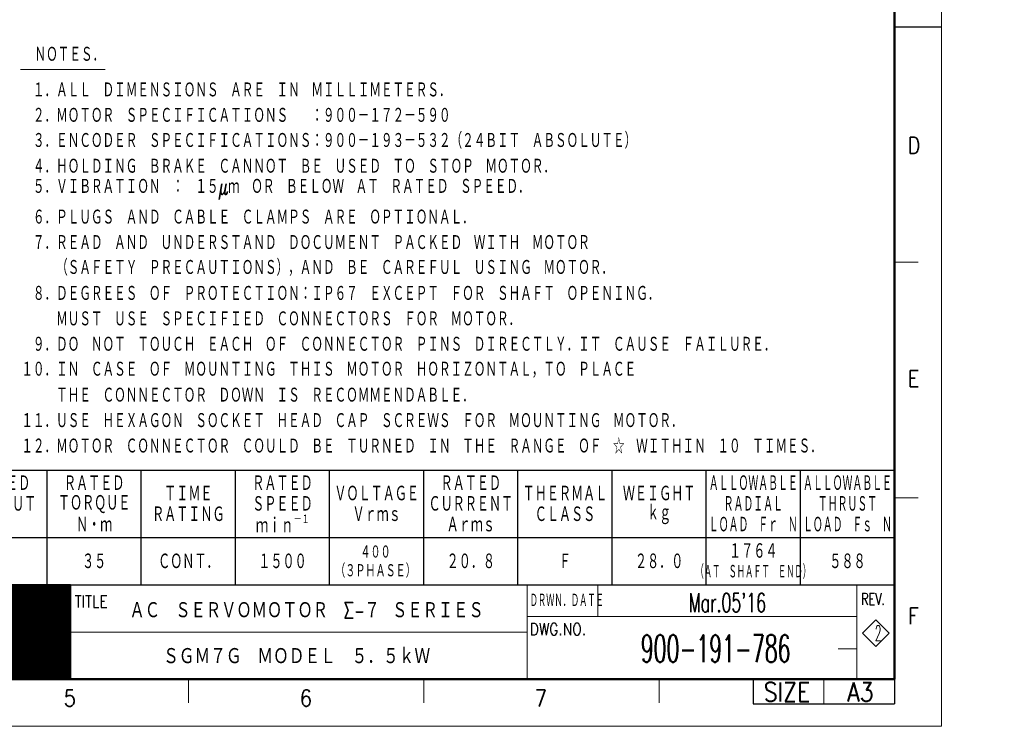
# Model space of a CAD drawing. Header units: millimetres. Extents: x 0 to 1733, y 0 to 1188.
# Tile 134 of 154: x 897 to 1733, y 0 to 600. Entities that reach past the tile are written whole.
import ezdxf

# ---------------------------------------------------------------- set-up
doc = ezdxf.new("R2010")
doc.units = ezdxf.units.MM
doc.header["$LTSCALE"] = 0.727559
doc.layers.add('NoLayerName_001', color=7, linetype='Continuous')
doc.styles.get("Standard").update_dxf_attribs({"font": 'txt', "bigfont": 'extfont2'})

# ---------------------------------------------------------------- blocks, each defined once
blk = doc.blocks.new('JZB_0007')
at = {"layer": 'NoLayerName_001', "color": 3, "lineweight": 13}
for s, insert, char_height, attachment_point in [("\\A1;\\W0.6136;Mar.05'16", (237.32, 14.64), 4, 5), ('\\A1;\\W0.5625;H.KATO', (84.82, 14.64), 3.27, 5), ('\\A1;\\W0.8099;ＡＣ\u3000ＳＥＲＶＯＭＯＴＯＲ\u3000Σ-７ ＳＥＲＩＥＳ', (110.32, 13.01), 3.64, 4), ('\\A1;\\W0.5714;T.HIROSE', (84.82, 8.14), 3.27, 5), ('\\A1;\\W0.5000;2', (269.32, 8.14), 3.27, 5), ('\\A1;\\W0.5500;900-191-786', (234.82, 4.89), 5.82, 5), ('\\A1;\\W0.8333;ＳＧＭ７Ｇ\u3000ＭＯＤＥＬ\u3000５．５ｋＷ', (145.82, 3.26), 3.64, 5), ('\\A1;\\W0.6000;K.AOKI', (84.82, 1.64), 3.27, 5)]:
    blk.add_mtext(s, dxfattribs=dict(at, insert=insert, char_height=char_height, attachment_point=attachment_point))
blk = doc.blocks.new('*X122')
at = {"color": 7, "linetype": 'Continuous', "lineweight": 13}
for p, q in [((0, 19.8), (40, 19.8)), ((0, 19.65), (40, 19.65)), ((0, 19.5), (40, 19.5)), ((0, 19.35), (40, 19.35)), ((0, 19.2), (40, 19.2)), ((0, 19.05), (40, 19.05)), ((0, 18.9), (40, 18.9)), ((0, 18.75), (40, 18.75)), ((0, 18.6), (40, 18.6)), ((0, 18.45), (40, 18.45)), ((0, 18.3), (40, 18.3)), ((0, 18.15), (40, 18.15)), ((0, 18), (40, 18)), ((0, 17.85), (40, 17.85)), ((0, 17.7), (40, 17.7)), ((0, 17.55), (40, 17.55)), ((0, 17.4), (40, 17.4)), ((0, 17.25), (40, 17.25)), ((0, 17.1), (40, 17.1)), ((0, 16.95), (40, 16.95)), ((0, 16.8), (40, 16.8)), ((0, 16.65), (40, 16.65)), ((0, 16.5), (40, 16.5)), ((0, 16.35), (40, 16.35)), ((0, 16.2), (40, 16.2)), ((0, 16.05), (40, 16.05)), ((0, 15.9), (40, 15.9)), ((0, 15.75), (40, 15.75)), ((0, 15.6), (40, 15.6)), ((0, 15.45), (40, 15.45)), ((0, 15.3), (40, 15.3)), ((0, 15.15), (40, 15.15)), ((0, 15), (40, 15)), ((0, 14.85), (40, 14.85)), ((0, 14.7), (40, 14.7)), ((0, 14.55), (40, 14.55)), ((0, 14.4), (40, 14.4)), ((0, 14.25), (40, 14.25)), ((0, 14.1), (40, 14.1)), ((0, 13.95), (40, 13.95)), ((0, 13.8), (40, 13.8)), ((0, 13.65), (40, 13.65)), ((0, 13.5), (40, 13.5)), ((0, 13.35), (40, 13.35)), ((0, 13.2), (40, 13.2)), ((0, 13.05), (40, 13.05)), ((0, 12.9), (40, 12.9)), ((0, 12.75), (40, 12.75)), ((0, 12.6), (40, 12.6)), ((0, 12.45), (40, 12.45)), ((0, 12.3), (40, 12.3)), ((0, 12.15), (40, 12.15)), ((0, 12), (40, 12)), ((0, 11.85), (40, 11.85)), ((0, 11.7), (40, 11.7)), ((0, 11.55), (40, 11.55)), ((0, 11.4), (40, 11.4)), ((0, 11.25), (40, 11.25)), ((0, 11.1), (40, 11.1)), ((0, 10.95), (40, 10.95)), ((0, 10.8), (40, 10.8)), ((0, 10.65), (40, 10.65)), ((0, 10.5), (40, 10.5)), ((0, 10.35), (40, 10.35)), ((0, 10.2), (40, 10.2)), ((0, 10.05), (40, 10.05)), ((0, 9.9), (40, 9.9)), ((0, 9.75), (40, 9.75)), ((0, 9.6), (40, 9.6)), ((0, 9.45), (40, 9.45)), ((0, 9.3), (40, 9.3)), ((0, 9.15), (40, 9.15)), ((0, 9), (40, 9)), ((0, 8.85), (40, 8.85)), ((0, 8.7), (40, 8.7)), ((0, 8.55), (40, 8.55)), ((0, 8.4), (40, 8.4)), ((0, 8.25), (40, 8.25)), ((0, 8.1), (40, 8.1)), ((0, 7.95), (40, 7.95)), ((0, 7.8), (40, 7.8)), ((0, 7.65), (40, 7.65)), ((0, 7.5), (40, 7.5)), ((0, 7.35), (40, 7.35)), ((0, 7.2), (40, 7.2)), ((0, 7.05), (40, 7.05)), ((0, 6.9), (40, 6.9)), ((0, 6.75), (40, 6.75)), ((0, 6.6), (40, 6.6)), ((0, 6.45), (40, 6.45)), ((0, 6.3), (40, 6.3)), ((0, 6.15), (40, 6.15)), ((0, 6), (40, 6)), ((0, 5.85), (40, 5.85)), ((0, 5.7), (40, 5.7)), ((0, 5.55), (40, 5.55)), ((0, 5.4), (40, 5.4)), ((0, 5.25), (40, 5.25)), ((0, 5.1), (40, 5.1)), ((0, 4.95), (40, 4.95)), ((0, 4.8), (40, 4.8)), ((0, 4.65), (40, 4.65)), ((0, 4.5), (40, 4.5)), ((0, 4.35), (40, 4.35)), ((0, 4.2), (40, 4.2)), ((0, 4.05), (40, 4.05)), ((0, 3.9), (40, 3.9)), ((0, 3.75), (40, 3.75)), ((0, 3.6), (40, 3.6)), ((0, 3.45), (40, 3.45)), ((0, 3.3), (40, 3.3)), ((0, 3.15), (40, 3.15)), ((0, 3), (40, 3)), ((0, 2.85), (40, 2.85)), ((0, 2.7), (40, 2.7)), ((0, 2.55), (40, 2.55)), ((0, 2.4), (40, 2.4)), ((0, 2.25), (40, 2.25)), ((0, 2.1), (40, 2.1)), ((0, 1.95), (40, 1.95)), ((0, 1.8), (40, 1.8)), ((0, 1.65), (40, 1.65)), ((0, 1.5), (40, 1.5)), ((0, 1.35), (40, 1.35)), ((0, 1.2), (40, 1.2)), ((0, 1.05), (40, 1.05)), ((0, 0.9), (40, 0.9)), ((0, 0.75), (40, 0.75)), ((0, 0.6), (40, 0.6)), ((0, 0.45), (40, 0.45)), ((0, 0.3), (40, 0.3)), ((0, 0.15), (40, 0.15)), ((0, 0), (40, 0))]:
    blk.add_line(p, q, dxfattribs=at)
blk = doc.blocks.new('JZB_0009')
at = {"layer": 'NoLayerName_001', "color": 7, "linetype": 'Continuous', "lineweight": 25}
for p, q in [((210, 20), (170, 20)), ((210, 20), (210, 0)), ((170, 0), (210, 0))]:
    blk.add_line(p, q, dxfattribs=at)
blk.add_blockref('*X122', (170, 0.05))

msp = doc.modelspace()

# ---------------------------------------------------------------- linework, layer by layer
at = {"layer": 'NoLayerName_001', "color": 7, "linetype": 'Continuous', "lineweight": 13}
for p, q in [((1680, 0), (1680, 1188)), ((1387.99999897, 93.3332), (1387.99999984, 120)), ((1624.17991087, 90.47327367), (1612.86620238, 79.15956517)), ((1635.49361937, 79.15956517), (1624.17991087, 90.47327367)), ((1612.86620238, 79.15956517), (1624.17991087, 67.84585667)), ((1624.17991087, 67.84585667), (1635.49361937, 79.15956517)), ((1580, 40), (1580, 19.15956417)), ((1680, 0), (0, 0))]:
    msp.add_line(p, q, dxfattribs=at)
at = {"layer": 'NoLayerName_001', "color": 7, "linetype": 'Continuous', "lineweight": 50}
for p, q in [((1640, 1148), (1640, 40)), ((1640, 40), (100, 40))]:
    msp.add_line(p, q, dxfattribs=at)
at = {"layer": 'NoLayerName_001', "color": 7, "linetype": 'Continuous', "lineweight": 25}
for p, q in [((1640, 594), (1680, 594)), ((660.00004622, 217.59998831), (1639.999959, 217.59998831)), ((920.00002308, 119.999997), (920.00002308, 217.59998831)), ((1000.00001596, 119.999997), (1000.00001596, 217.59998831)), ((1080.00000884, 119.999997), (1080.00000884, 217.59998831)), ((1160.00000172, 119.999997), (1160.00000172, 217.59998831)), ((1239.9999946, 119.999997), (1239.9999946, 217.59998831)), ((1319.99998748, 119.999997), (1319.99998748, 217.59998831)), ((1399.99998036, 119.999997), (1399.99998036, 217.59998831)), ((1479.99997324, 119.999997), (1479.99997324, 217.59998831)), ((1559.99996612, 119.999997), (1559.99996612, 217.59998831)), ((1639.999959, 119.999997), (1639.999959, 217.59998831)), ((1639.999959, 159.99999344), (660.00004622, 159.99999344)), ((100, 120), (1640, 120)), ((659.9999835, 119.999997), (1639.999959, 119.999997)), ((660.00004622, 119.999997), (1639.999959, 119.999997)), ((1520, 40), (1520, 19.15956417)), ((1640, 40), (1640, 20)), ((1640, 39.15956417), (1640, 19.15956417)), ((1640, 39.15956417), (1640, 19.15956417)), ((1520, 19.15956417), (1640, 19.15956417))]:
    msp.add_line(p, q, dxfattribs=at)
at = {"layer": 'NoLayerName_001', "color": 4, "linetype": 'Continuous', "lineweight": 13}
msp.add_line((897.46662321, 557.60008799), (969.46661681, 557.60008799), dxfattribs=at)
at = {"layer": 'NoLayerName_001', "color": 2, "linetype": 'Continuous', "lineweight": 13}
for p, q in [((1640, 394), (1660, 394)), ((1660, 194), (1640, 194)), ((939.9999998, 40), (940.00000176, 120)), ((1327.99999984, 120), (1327.99999725, 40)), ((1608, 40), (1608, 120)), ((1608, 119.15956387), (1608, 40)), ((940.00000051, 93.3332), (779.99999953, 93.3332)), ((1328, 93.3332), (1607.99999974, 93.3332)), ((1327.99999776, 80), (940.00000098, 80)), ((940.00000043, 66.67500067), (779.9999984, 66.67500067)), ((1608, 65.82636417), (1592, 65.82636417)), ((1040, 40), (1040, 20)), ((1240, 40), (1240, 20)), ((1440, 40), (1440, 20))]:
    msp.add_line(p, q, dxfattribs=at)

# ---------------------------------------------------------------- block references
at = {"layer": 'NoLayerName_001', "xscale": 4, "yscale": 4, "zscale": 4}
for name, p in [('JZB_0009', (100, 40)), ('JZB_0007', (548.72998047, 46.45999908))]:
    msp.add_blockref(name, p, dxfattribs=at)

# ---------------------------------------------------------------- texts
at = {"layer": 'NoLayerName_001', "color": 7, "lineweight": 13}
for s, insert, char_height, attachment_point in [('\\A1;\\W0.6667;ＮＯＴＥＳ．', (938.90662019, 570.56008667), 13.4399995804, 5), ('\\A1;\\W0.6667;\u3000１．ＡＬＬ\u3000ＤＩＭＥＮＳＩＯＮＳ\u3000ＡＲＥ\u3000ＩＮ\u3000ＭＩＬＬＩＭＥＴＥＲＳ．', (898.10662316, 533.60009013), 13.4399995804, 7), ('\\A1;\\W0.6667;\u3000２．ＭＯＴＯＲ\u3000ＳＰＥＣＩＦＩＣＡＴＩＯＮＳ\u3000\u3000：９００－１７２－５９０', (898.10662316, 512.00009205), 13.4399995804, 7), ('\\A1;\\W0.6667;\u3000３．ＥＮＣＯＤＥＲ\u3000ＳＰＥＣＩＦＩＣＡＴＩＯＮＳ：９００－１９３－５３２（２４ＢＩＴ\u3000ＡＢＳＯＬＵＴＥ）', (898.10662316, 490.40009398), 13.4399995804, 7), ('\\A1;\\W0.6667;\u3000４．ＨＯＬＤＩＮＧ\u3000ＢＲＡＫＥ\u3000ＣＡＮＮＯＴ\u3000ＢＥ\u3000ＵＳＥＤ\u3000ＴＯ\u3000ＳＴＯＰ\u3000ＭＯＴＯＲ．', (898.10662316, 468.80009452), 13.4399995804, 7), ('\\A1;\\W0.6667;\u3000５．ＶＩＢＲＡＴＩＯＮ\u3000：\u3000１５μｍ\u3000ＯＲ\u3000ＢＥＬＯＷ\u3000ＡＴ\u3000ＲＡＴＥＤ\u3000ＳＰＥＥＤ．', (898.10662316, 447.20009644), 13.4399995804, 7), ('\\A1;\\W0.6667;\u3000６．ＰＬＵＧＳ\u3000ＡＮＤ\u3000ＣＡＢＬＥ\u3000ＣＬＡＭＰＳ\u3000ＡＲＥ\u3000ＯＰＴＩＯＮＡＬ．', (898.10662316, 425.60009836), 13.4399995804, 7), ('\\A1;\\W0.6667;\u3000７．ＲＥＡＤ\u3000ＡＮＤ\u3000ＵＮＤＥＲＳＴＡＮＤ\u3000ＤＯＣＵＭＥＮＴ\u3000ＰＡＣＫＥＤ\u3000ＷＩＴＨ\u3000ＭＯＴＯＲ', (898.10662316, 404.00010028), 13.4399995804, 7), ('\\A1;\\W0.6667;\u3000\u3000\u3000（ＳＡＦＥＴＹ\u3000ＰＲＥＣＡＵＴＩＯＮＳ），ＡＮＤ\u3000ＢＥ\u3000ＣＡＲＥＦＵＬ\u3000ＵＳＩＮＧ\u3000ＭＯＴＯＲ．', (898.10662316, 382.40010221), 13.4399995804, 7), ('\\A1;\\W0.6667;\u3000８．ＤＥＧＲＥＥＳ\u3000ＯＦ\u3000ＰＲＯＴＥＣＴＩＯＮ：ＩＰ６７\u3000ＥＸＣＥＰＴ\u3000ＦＯＲ\u3000ＳＨＡＦＴ\u3000ＯＰＥＮＩＮＧ．', (898.10662316, 360.80010413), 13.4399995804, 7), ('\\A1;\\W0.6667;\u3000\u3000\u3000ＭＵＳＴ\u3000ＵＳＥ\u3000ＳＰＥＣＩＦＩＥＤ\u3000ＣＯＮＮＥＣＴＯＲＳ\u3000ＦＯＲ\u3000ＭＯＴＯＲ．', (898.10662316, 339.20010467), 13.4399995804, 7), ('\\A1;\\W0.6667;\u3000９．ＤＯ\u3000ＮＯＴ\u3000ＴＯＵＣＨ\u3000ＥＡＣＨ\u3000ＯＦ\u3000ＣＯＮＮＥＣＴＯＲ\u3000ＰＩＮＳ\u3000ＤＩＲＥＣＴＬＹ．ＩＴ\u3000ＣＡＵＳＥ\u3000ＦＡＩＬＵＲＥ．', (898.10662316, 317.60010659), 13.4399995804, 7), ('\\A1;\\W0.6667;１０．ＩＮ\u3000ＣＡＳＥ\u3000ＯＦ\u3000ＭＯＵＮＴＩＮＧ\u3000ＴＨＩＳ\u3000ＭＯＴＯＲ\u3000ＨＯＲＩＺＯＮＴＡＬ，ＴＯ\u3000ＰＬＡＣＥ', (898.10662316, 296.00010851), 13.4399995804, 7), ('\\A1;\\W0.6667;\u3000\u3000\u3000ＴＨＥ\u3000ＣＯＮＮＥＣＴＯＲ\u3000ＤＯＷＮ\u3000ＩＳ\u3000ＲＥＣＯＭＭＥＮＤＡＢＬＥ．', (898.10662316, 274.40011043), 13.4399995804, 7), ('\\A1;\\W0.6667;１１．ＵＳＥ\u3000ＨＥＸＡＧＯＮ\u3000ＳＯＣＫＥＴ\u3000ＨＥＡＤ\u3000ＣＡＰ\u3000ＳＣＲＥＷＳ\u3000ＦＯＲ\u3000ＭＯＵＮＴＩＮＧ\u3000ＭＯＴＯＲ．', (898.10662316, 252.80011236), 13.4399995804, 7), ('\\A1;\\W0.6667;１２．ＭＯＴＯＲ\u3000ＣＯＮＮＥＣＴＯＲ\u3000ＣＯＵＬＤ\u3000ＢＥ\u3000ＴＵＲＮＥＤ\u3000ＩＮ\u3000ＴＨＥ\u3000ＲＡＮＧＥ\u3000ＯＦ\u3000☆\u3000ＷＩＴＨＩＮ\u3000１０\u3000ＴＩＭＥＳ．', (898.10662316, 231.20011428), 13.4399995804, 7), ('\\A1;\\W0.6667;ＲＡＴＥＤ', (880.00002626, 206.39999027), 14, 5), ('\\A1;\\W0.6667;ＲＡＴＥＤ', (960.00001914, 206.39999027), 14, 5), ('\\A1;\\W0.6667;ＲＡＴＥＤ', (1120.0000049, 206.39999027), 14, 5), ('\\A1;\\W0.6667;ＲＡＴＥＤ', (1279.99999066, 206.39999027), 14, 5), ('\\A1;\\W0.5000;ＡＬＬＯＷＡＢＬＥ', (1519.99996922, 206.39999154), 14, 5), ('\\A1;\\W0.5000;ＡＬＬＯＷＡＢＬＥ', (1599.9999621, 206.39999154), 14, 5), ('\\A1;\\W0.6667;ＴＩＭＥ', (1040.00001214, 197.59999105), 14, 5), ('\\A1;\\W0.6667;ＶＯＬＴＡＧＥ', (1199.99999755, 197.59999131), 14, 5), ('\\A1;\\W0.6667;ＴＨＥＲＭＡＬ', (1359.99998331, 197.59999105), 14, 5), ('\\A1;\\W0.6667;ＷＥＩＧＨＴ', (1439.99997631, 197.59999105), 14, 5), ('\\A1;\\W0.6667;ＯＵＴＰＵＴ', (880.00002615, 188.79999184), 14, 5), ('\\A1;\\W0.6667;ＴＯＲＱＵＥ', (960.00001903, 188.79999184), 14, 5), ('\\A1;\\W0.6667;ＳＰＥＥＤ', (1120.0000049, 188.79999184), 14, 5), ('\\A1;\\W0.6667;ＣＵＲＲＥＮＴ', (1279.99999043, 188.79999184), 14, 5), ('\\A1;\\W0.5000;ＲＡＤＩＡＬ', (1519.99996935, 188.79999286), 14, 5), ('\\A1;\\W0.5000;ＴＨＲＵＳＴ', (1599.99996223, 188.79999286), 14, 5), ('\\A1;\\W0.6667;ＲＡＴＩＮＧ', (1040.00001191, 179.99999262), 14, 5), ('\\A1;\\W0.6667;Ｖｒｍｓ', (1199.9999981, 179.99999211), 14, 5), ('\\A1;\\W0.6667;ＣＬＡＳＳ', (1359.99998354, 179.99999262), 14, 5), ('\\A1;\\W0.6667;ｋｇ', (1439.99997684, 179.99999211), 14, 5), ('\\A1;\\W0.6667;Ｎ・ｍ', (960.00001951, 171.1999929), 14, 5), ('\\A1;\\W0.6957;ｍｉｎ{\\A1;\\H0.50x;\\S－１^ ;}', (1120.183339, 171.19999295), 14, 5), ('\\A1;\\W0.6667;Ａｒｍｓ', (1279.99999098, 171.1999929), 14, 5), ('\\A1;\\W0.5000;ＬＯＡＤ\u3000Ｆｒ\u3000Ｎ', (1519.99996922, 171.19999391), 14, 5), ('\\A1;\\W0.5000;ＬＯＡＤ\u3000Ｆｓ\u3000Ｎ', (1599.9999621, 171.19999391), 14, 5), ('\\A1;\\W0.6667;４００', (1199.03619105, 147.99999611), 11.6666660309, 5), ('\\A1;\\W0.6667;１７６４', (1519.99996129, 148.79999671), 14, 5), ('\\A1;\\W0.6667;３５', (959.99997529, 139.99999718), 14, 5), ('\\A1;\\W0.6667;ＣＯＮＴ．', (1039.99997311, 139.99999718), 14, 5), ('\\A1;\\W0.6667;１５００', (1119.99997129, 139.99999718), 14, 5), ('\\A1;\\W0.6667;２０．８', (1279.99996729, 139.99999718), 14, 5), ('\\A1;\\W0.6667;Ｆ', (1359.99996582, 139.99999718), 14, 5), ('\\A1;\\W0.6667;２８．０', (1439.99996329, 139.99999718), 14, 5), ('\\A1;\\W0.6667;５８８', (1599.99995947, 139.99999718), 14, 5), ('\\A1;\\W0.6667;（３ＰＨＡＳＥ）', (1199.03619046, 131.99999617), 11.6666660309, 5), ('\\A1;\\W0.4167;（ＡＴ\u3000ＳＨＡＦＴ\u3000ＥＮＤ）', (1519.99997199, 131.19999749), 12, 5), ('\\A1;\\W0.8600;DWG.NO.', (1330.03347508, 77.43269622), 10, 7)]:
    msp.add_mtext(s, dxfattribs=dict(at, insert=insert, char_height=char_height, attachment_point=attachment_point))
at = {"layer": 'NoLayerName_001', "color": 2, "lineweight": 13}
for s, insert, char_height, attachment_point in [('\\A1;\\W0.8600;D', (1651.110548, 486.281064), 14, 7), ('\\A1;\\W0.8600;E', (1651.27284, 288.219948), 14, 7), ('\\A1;\\W0.8600;TITLE', (943.36564574, 100.93164847), 10, 7), ('\\A1;\\W0.4167;ＤＲＷＮ．ＤＡＴＥ', (1330.03347508, 100.90069622), 12, 7), ('\\A1;\\W0.7000;REV.', (1611.535504, 103.09915493), 10, 7), ('\\A1;\\W0.8600;F', (1651.423116, 86.65734), 14, 7), ('\\A1;\\W0.8600;SIZE', (1548.51824581, 21.15956228), 16, 8), ('\\A1;\\W0.8600;A3', (1610.91307669, 21.15956044), 16, 8), ('\\A1;\\W0.8600;5', (934.217088, 16.904256), 14, 7), ('\\A1;\\W0.8600;6', (1134.725304, 16.925344), 14, 7), ('\\A1;\\W0.8600;7', (1334.36569281, 16.925344), 14, 7)]:
    msp.add_mtext(s, dxfattribs=dict(at, insert=insert, char_height=char_height, attachment_point=attachment_point))

doc.saveas('drawing.dxf')
